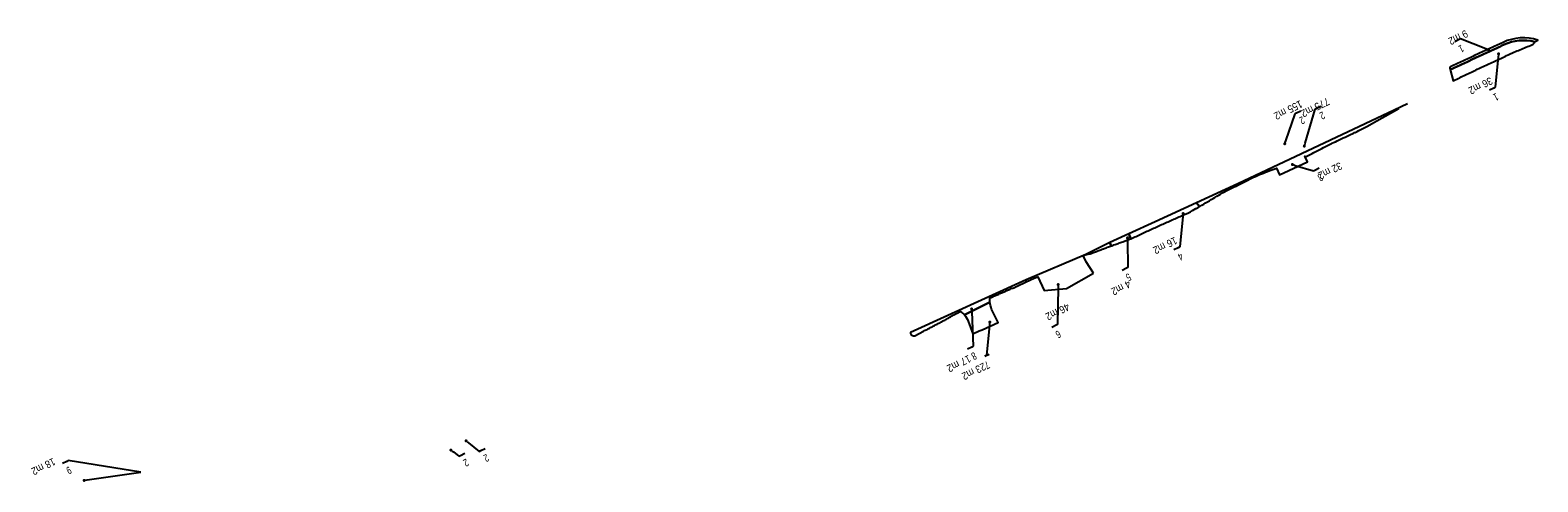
# Model space of a CAD drawing. Header units: metres. Extents: x -623699 to 3, y -1176857 to 13.
# Tile 1 of 3: x -623699 to -623399, y -1176857 to -1176767. Entities that reach past the tile are written whole.
import ezdxf
from ezdxf import colors
from ezdxf.entities.mleader import LeaderData, LeaderLine
from ezdxf.math import Vec2, Vec3

# ---------------------------------------------------------------- set-up
doc = ezdxf.new("R2010")
doc.units = ezdxf.units.M
doc.layers.add('08_Dočasný zábor_Obec_šrafa', color=94, linetype='Continuous')
doc.layers.add('08_ZE_plochy', color=22, linetype='Continuous', plot=False)
for name, color, linetype, lineweight in [('8_kat_docasny zabor Obec', 94, 'Continuous', 25), ('8_kat_docasny zabor Obec- obvody', 94, 'Continuous', 25), ('8_kat_trvaly zabor Obec', 30, 'Continuous', 25), ('8_kat_trvaly zabor Obec-obvody', 30, 'Continuous', 25)]:
    doc.layers.add(name, color=color, linetype=linetype, lineweight=lineweight)
doc.styles.add('ROMANS', font='wromans.shx', dxfattribs={"width": 0.75})

# ---------------------------------------------------------------- blocks, each defined once
blk = doc.blocks.new('_Dot')
at = {"color": 0, "linetype": 'ByBlock', "lineweight": -2}
blk.add_line((-0.5, 0), (-1, 0), dxfattribs=at)
at = {"color": 0, "linetype": 'ByBlock', "const_width": 0.5}
blk.add_lwpolyline([(-0.25, 0, 1), (0.25, 0, 1)], format="xyb", close=True, dxfattribs=at)

msp = doc.modelspace()

# ---------------------------------------------------------------- linework, layer by layer
at = {"layer": '8_kat_docasny zabor Obec'}
for points in [[(-623476.0398227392, -1176807.285879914), (-623475.8987261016, -1176807.221510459), (-623475.7748905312, -1176807.16506956), (-623475.5098698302, -1176807.044449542), (-623475.2447606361, -1176806.92401986), (-623474.9795629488, -1176806.803780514), (-623474.7142767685, -1176806.683731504), (-623474.4489020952, -1176806.563872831), (-623474.1834389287, -1176806.444204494), (-623473.9178872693, -1176806.324726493), (-623473.6522471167, -1176806.205438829), (-623473.386518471, -1176806.0863415), (-623473.1207013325, -1176805.967434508), (-623472.8547957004, -1176805.848717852), (-623472.5888015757, -1176805.730191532), (-623472.3227189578, -1176805.611855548), (-623472.0565478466, -1176805.4937099), (-623471.7902882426, -1176805.375754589), (-623471.5239401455, -1176805.257989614), (-623471.3361775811, -1176805.175108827), (-623471.2575035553, -1176805.140414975), (-623470.9909784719, -1176805.023030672), (-623470.7243648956, -1176804.905836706), (-623470.4576628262, -1176804.788833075), (-623470.1908722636, -1176804.672019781), (-623469.9239932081, -1176804.555396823), (-623469.6570256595, -1176804.438964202), (-623469.3899696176, -1176804.322721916), (-623468.2764874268, -1176803.836871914), (-623467.8986689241, -1176803.623741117), (-623467.5207541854, -1176803.410817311), (-623467.1427432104, -1176803.198100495), (-623466.8245265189, -1176803.019233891), (-623466.7646359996, -1176802.98559067), (-623466.3864325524, -1176802.773287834), (-623466.1224127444, -1176802.622864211), (-623466.68, -1176801.83), (-623474.91, -1176805.61), (-623480.16, -1176808.01), (-623479.7584625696, -1176809.013136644), (-623479.4616495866, -1176808.904361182), (-623479.1949940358, -1176808.787257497), (-623478.9330543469, -1176808.660010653), (-623478.6710320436, -1176808.5329415), (-623478.4089271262, -1176808.40605004), (-623478.1467395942, -1176808.279336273), (-623477.8844694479, -1176808.152800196), (-623477.6221166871, -1176808.026441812), (-623477.3596813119, -1176807.900261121), (-623477.0971633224, -1176807.774258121), (-623476.8340884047, -1176807.649452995), (-623476.569421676, -1176807.528071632), (-623476.3046664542, -1176807.406880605)], [(-623479.7584566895, -1176809.013151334), (-623480.16, -1176808.01), (-623483.9, -1176809.73), (-623483.9400000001, -1176809.75), (-623483.6615862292, -1176810.446034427), (-623483.5305638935, -1176810.398143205), (-623483.3146181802, -1176810.31940193), (-623483.0985965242, -1176810.240823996), (-623482.882498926, -1176810.162409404), (-623482.6663253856, -1176810.084158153), (-623482.450075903, -1176810.006070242), (-623482.2339896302, -1176809.92763129), (-623482.0187102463, -1176809.847456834), (-623481.8033499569, -1176809.767456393), (-623481.5879087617, -1176809.68762997), (-623481.3723866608, -1176809.607977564), (-623480.5585762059, -1176809.30759537), (-623480.4597737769, -1176809.271140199), (-623480.2844671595, -1176809.206523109), (-623480.0102763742, -1176809.105626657)]]:
    msp.add_lwpolyline(points, close=True, dxfattribs=at)
at = {"layer": '8_kat_docasny zabor Obec- obvody'}
for points in [[(-623406.8434849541, -1176770.985881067), (-623406.5515279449, -1176770.8501414), (-623406.2595709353, -1176770.714401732), (-623405.967613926, -1176770.578662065), (-623405.6756569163, -1176770.442922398), (-623405.5296784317, -1176770.375052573, -0.1727237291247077), (-623399.5204816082, -1176769.78678782), (-623398.8261115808, -1176769.463954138, 0.1888893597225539), (-623405.7414708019, -1176769.922122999), (-623405.886452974, -1176769.989529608), (-623406.1784099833, -1176770.125269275), (-623406.4703669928, -1176770.261008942), (-623406.7623240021, -1176770.396748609), (-623407.0542810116, -1176770.532488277), (-623407.3462380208, -1176770.668227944), (-623407.6381950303, -1176770.803967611), (-623407.9301520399, -1176770.939707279), (-623408.2221090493, -1176771.075446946), (-623408.5140660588, -1176771.211186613), (-623408.806023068, -1176771.346926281), (-623409.0979800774, -1176771.482665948), (-623409.3899370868, -1176771.618405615), (-623409.6793822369, -1176771.752977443), (-623409.6818941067, -1176771.754145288), (-623409.9738511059, -1176771.88988495), (-623410.2658081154, -1176772.025624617), (-623410.5577651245, -1176772.161364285), (-623410.8497221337, -1176772.297103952), (-623411.1416791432, -1176772.432843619), (-623411.4336361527, -1176772.568583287), (-623411.7255931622, -1176772.704322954), (-623412.0175501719, -1176772.840062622), (-623412.3095071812, -1176772.975802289), (-623412.6014641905, -1176773.111541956), (-623412.8934212, -1176773.247281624), (-623413.1853782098, -1176773.383021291), (-623413.4773352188, -1176773.518760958), (-623413.7692922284, -1176773.654500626), (-623414.0612492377, -1176773.790240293), (-623414.2133101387, -1176773.860938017), (-623414.3532062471, -1176773.92597996), (-623414.6451632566, -1176774.061719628), (-623414.9371202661, -1176774.197459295), (-623415.2290772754, -1176774.333198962), (-623415.5210342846, -1176774.46893863), (-623415.8129912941, -1176774.604678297), (-623416.1049483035, -1176774.740417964), (-623416.3476644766, -1176774.853264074), (-623416.3, -1176775.05), (-623416.2281715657, -1176775.349106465), (-623416.186109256, -1176775.329550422), (-623415.8941522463, -1176775.193810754), (-623415.6021952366, -1176775.058071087), (-623415.3102382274, -1176774.92233142), (-623415.0182812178, -1176774.786591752), (-623414.7263242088, -1176774.650852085), (-623414.4343671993, -1176774.515112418), (-623414.1424101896, -1176774.37937275), (-623414.0025140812, -1176774.314330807), (-623413.8504531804, -1176774.243633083), (-623413.5584961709, -1176774.107893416), (-623413.2665391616, -1176773.972153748), (-623412.9745821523, -1176773.836414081), (-623412.6826251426, -1176773.700674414), (-623412.3906681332, -1176773.564934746), (-623412.0987111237, -1176773.429195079), (-623411.8067541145, -1176773.293455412), (-623411.5147971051, -1176773.157715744), (-623411.2228400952, -1176773.021976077), (-623410.9308830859, -1176772.88623641), (-623410.6389260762, -1176772.750496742), (-623410.346969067, -1176772.614757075), (-623410.0550120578, -1176772.479017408), (-623409.7630550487, -1176772.34327774), (-623409.471098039, -1176772.207538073), (-623409.4685861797, -1176772.206370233), (-623409.1791410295, -1176772.071798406), (-623408.88718402, -1176771.936058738), (-623408.5952270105, -1176771.800319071), (-623408.3032700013, -1176771.664579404), (-623408.011312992, -1176771.528839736), (-623407.7193559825, -1176771.393100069), (-623407.427398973, -1176771.257360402), (-623407.1354419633, -1176771.121620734)], [(-623507.4400000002, -1176823, -0.05720094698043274), (-623507.770130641, -1176821.622206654), (-623512.834485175, -1176824.14525073, -0.09525165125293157), (-623512.0800000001, -1176825.42), (-623511.15, -1176827.91), (-623509.89, -1176827.35), (-623509.3, -1176827.11), (-623506.16, -1176825.65)]]:
    msp.add_lwpolyline(points, format="xyb", close=True, dxfattribs=at)
at = {"layer": '8_kat_trvaly zabor Obec-obvody'}
msp.add_lwpolyline([(-623405.3348728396, -1176772.703297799), (-623405.0424925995, -1176772.568468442), (-623404.7500599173, -1176772.43375188), (-623404.4575747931, -1176772.299148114), (-623404.1646468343, -1176772.165496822), (-623404.0067079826, -1176772.094300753), (-623403.8710853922, -1176772.033208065), (-623403.5774513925, -1176771.901075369), (-623403.2837448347, -1176771.769098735), (-623402.9908742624, -1176771.635324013), (-623402.6938655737, -1176771.5104498), (-623402.3963428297, -1176771.386681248), (-623402.0987546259, -1176771.263053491), (-623401.8011009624, -1176771.139566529), (-623401.5033818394, -1176771.016220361), (-623401.2055972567, -1176770.893014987), (-623400.907523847, -1176770.77043084), (-623400.6076881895, -1176770.651637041), (-623400.3077875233, -1176770.532983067), (-623400.0078218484, -1176770.414468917), (-623399.9006997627, -1176770.37220489, 0.2738189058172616), (-623399.4707215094, -1176769.799352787, 0.1741922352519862), (-623405.5296784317, -1176770.375052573), (-623405.6756569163, -1176770.442922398), (-623405.967613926, -1176770.578662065), (-623406.2595709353, -1176770.714401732), (-623406.5515279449, -1176770.8501414), (-623406.8434849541, -1176770.985881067), (-623407.1354419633, -1176771.121620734), (-623407.427398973, -1176771.257360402), (-623407.7193559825, -1176771.393100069), (-623408.011312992, -1176771.528839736), (-623408.3032700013, -1176771.664579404), (-623408.5952270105, -1176771.800319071), (-623408.88718402, -1176771.936058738), (-623409.1791410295, -1176772.071798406), (-623409.4685861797, -1176772.206370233), (-623409.471098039, -1176772.207538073), (-623409.7630550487, -1176772.34327774), (-623410.0550120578, -1176772.479017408), (-623410.346969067, -1176772.614757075), (-623410.6389260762, -1176772.750496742), (-623410.9308830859, -1176772.88623641), (-623411.2228400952, -1176773.021976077), (-623411.5147971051, -1176773.157715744), (-623411.8067541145, -1176773.293455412), (-623412.0987111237, -1176773.429195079), (-623412.3906681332, -1176773.564934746), (-623412.6826251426, -1176773.700674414), (-623412.9745821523, -1176773.836414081), (-623413.2665391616, -1176773.972153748), (-623413.5584961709, -1176774.107893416), (-623413.8504531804, -1176774.243633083), (-623414.0025140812, -1176774.314330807), (-623414.1424101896, -1176774.37937275), (-623414.4343671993, -1176774.515112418), (-623414.7263242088, -1176774.650852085), (-623415.0182812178, -1176774.786591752), (-623415.3102382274, -1176774.92233142), (-623415.6021952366, -1176775.058071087), (-623415.8941522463, -1176775.193810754), (-623416.186109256, -1176775.329550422), (-623416.2281715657, -1176775.349106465), (-623415.6900347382, -1176777.590004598), (-623415.526793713, -1176777.51134409), (-623415.2366683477, -1176777.371664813), (-623414.9464963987, -1176777.23208573), (-623414.6562778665, -1176777.092606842), (-623414.3660127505, -1176776.953228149), (-623414.0757010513, -1176776.81394965), (-623413.7861246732, -1176776.673089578), (-623413.4971869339, -1176776.530855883), (-623413.2082025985, -1176776.38872241), (-623413.0697143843, -1176776.320652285), (-623412.9183519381, -1176776.248452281), (-623412.6273351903, -1176776.110690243), (-623412.3362660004, -1176775.973041), (-623412.0451443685, -1176775.835504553), (-623411.7539702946, -1176775.698080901), (-623411.4627437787, -1176775.560770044), (-623411.1714648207, -1176775.423571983), (-623410.8801334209, -1176775.286486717), (-623410.588749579, -1176775.149514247), (-623410.297313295, -1176775.012654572), (-623410.005824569, -1176774.875907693), (-623409.714283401, -1176774.739273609), (-623409.422689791, -1176774.60275232), (-623409.131043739, -1176774.466343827), (-623408.8393452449, -1176774.330048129), (-623408.5475943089, -1176774.193865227), (-623408.2557909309, -1176774.05779512), (-623407.9639351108, -1176773.921837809), (-623407.6720268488, -1176773.785993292), (-623407.3800661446, -1176773.650261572), (-623407.0880529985, -1176773.514642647), (-623406.7959874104, -1176773.379136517), (-623406.5038693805, -1176773.243743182), (-623406.2116989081, -1176773.108462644), (-623405.919475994, -1176772.9732949), (-623405.6272006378, -1176772.838239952)], format="xyb", close=True, dxfattribs=at)

# ---------------------------------------------------------------- leaders
at = {"layer": '8_kat_docasny zabor Obec'}
ml = msp.add_multileader_mtext('Standard', dxfattribs=at)
ml.set_content('{\\H0.88888x;3}', color=256, style='ROMANS')
ml.set_leader_properties(color=256, linetype='ByLayer', lineweight=-1)
ml.set_arrow_properties(name='DOT')
ml.build(insert=Vec2(0, 0))
ml.multileader.update_dxf_attribs({"text_left_attachment_type": 5, "text_right_attachment_type": 5, "text_bottom_attachment_type": 10, "dogleg_length": 0.1, "arrow_head_size": 0.6000000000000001, "scale": 50})
ctx = ml.context
ctx.base_point, ctx.scale, ctx.char_height, ctx.arrow_head_size, ctx.landing_gap_size, ctx.plane_origin, ctx.plane_x_axis, ctx.plane_y_axis = Vec3(-623442.4956736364, -1176795.01173448), 50, 1.6875, 0.6000000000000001, 0, Vec3(-623313.0750168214, -1176835.377668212), Vec3(-0.8949343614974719, -0.44619781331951), Vec3(0.44619781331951, -0.8949343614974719)
ctx.left_attachment, ctx.right_attachment = 5, 5
notes = []
notes.append((ctx, [(1, (1, 1, 0), (-623443.4638264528, -1176795.494437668), (0.8949343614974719, 0.44619781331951), 0.3318218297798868, [(0, [(-623447.6317438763, -1176794.22852975)], 0, [])])]))
ctx.mtext.insert, ctx.mtext.text_direction, ctx.mtext.rotation, ctx.mtext.line_spacing_style = Vec3(-623441.3578705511, -1176797.293814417), Vec3(-0.8949343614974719, -0.44619781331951), 3.604104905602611, 2
ctx.mtext.has_bg_fill, ctx.mtext.bg_color, ctx.mtext.bg_scale_factor, ctx.mtext.bg_transparency, ctx.mtext.use_window_bg_color = 1, -1073741824, 1, 0, 1
ml = msp.add_multileader_mtext('Standard', dxfattribs=at)
ml.set_content('{\\H0.88888x;6}', color=256, style='ROMANS')
ml.set_leader_properties(color=256, linetype='ByLayer', lineweight=-1)
ml.set_arrow_properties(name='DOT')
ml.build(insert=Vec2(0, 0))
ml.multileader.update_dxf_attribs({"text_left_attachment_type": 5, "text_right_attachment_type": 5, "text_bottom_attachment_type": 10, "dogleg_length": 0.1, "arrow_head_size": 0.6000000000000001, "scale": 50})
ctx = ml.context
ctx.base_point, ctx.scale, ctx.char_height, ctx.arrow_head_size, ctx.landing_gap_size, ctx.plane_origin, ctx.plane_x_axis, ctx.plane_y_axis = Vec3(-623494.6096449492, -1176826.230932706), 50, 1.6875, 0.6000000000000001, 0, Vec3(-623369.4926809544, -1176862.087855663), Vec3(-0.8949343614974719, -0.44619781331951), Vec3(0.44619781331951, -0.8949343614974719)
ctx.left_attachment, ctx.right_attachment = 5, 5
notes.append((ctx, [(0, (1, 1, 0), (-623494.3126861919, -1176826.082874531), (-0.894934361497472, -0.44619781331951), 0.3318218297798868, [(0, [(-623494.1991572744, -1176818.138029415)], 0, [])])]))
ctx.mtext.insert, ctx.mtext.text_direction, ctx.mtext.rotation, ctx.mtext.line_spacing_style = Vec3(-623493.4718418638, -1176828.513012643), Vec3(-0.8949343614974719, -0.44619781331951), 3.604104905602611, 2
ctx.mtext.has_bg_fill, ctx.mtext.bg_color, ctx.mtext.bg_scale_factor, ctx.mtext.bg_transparency, ctx.mtext.use_window_bg_color = 1, -1073741824, 1, 0, 1
at = {"layer": '8_kat_trvaly zabor Obec'}
ml = msp.add_multileader_mtext('Standard', dxfattribs=at)
ml.set_content('{\\H0.88888x;2}', color=256, style='ROMANS')
ml.set_leader_properties(color=256, linetype='ByLayer', lineweight=-1)
ml.set_arrow_properties(name='DOT')
ml.build(insert=Vec2(0, 0))
ml.multileader.update_dxf_attribs({"text_left_attachment_type": 5, "text_right_attachment_type": 5, "text_bottom_attachment_type": 10, "dogleg_length": 0.1, "arrow_head_size": 0.6000000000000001, "scale": 50})
ctx = ml.context
ctx.base_point, ctx.scale, ctx.char_height, ctx.arrow_head_size, ctx.landing_gap_size, ctx.plane_origin, ctx.plane_x_axis, ctx.plane_y_axis = Vec3(-623442.1083092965, -1176782.701744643), 50, 1.6875, 0.6000000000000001, 0, Vec3(-623320.5498819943, -1176824.180268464), Vec3(-0.8949343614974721, -0.4461978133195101), Vec3(0.4461978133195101, -0.8949343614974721)
ctx.left_attachment, ctx.right_attachment = 5, 5
notes.append((ctx, [(1, (1, 1, 0), (-623443.076462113, -1176783.184447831), (0.894934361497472, 0.44619781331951), 0.3318218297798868, [(0, [(-623445.2573564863, -1176790.575795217)], 0, [])])]))
ctx.mtext.insert, ctx.mtext.text_direction, ctx.mtext.rotation, ctx.mtext.line_spacing_style = Vec3(-623440.9705062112, -1176784.98382458), Vec3(-0.8949343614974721, -0.4461978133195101), 3.604104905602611, 2
ctx.mtext.has_bg_fill, ctx.mtext.bg_color, ctx.mtext.bg_scale_factor, ctx.mtext.bg_transparency, ctx.mtext.use_window_bg_color = 1, -1073741824, 1, 0, 1
ml = msp.add_multileader_mtext('Standard', dxfattribs=at)
ml.set_content('{\\H0.88888x;2}', color=256, style='ROMANS')
ml.set_leader_properties(color=256, linetype='ByLayer', lineweight=-1)
ml.set_arrow_properties(name='DOT')
ml.build(insert=Vec2(0, 0))
ml.multileader.update_dxf_attribs({"text_left_attachment_type": 5, "text_right_attachment_type": 5, "text_bottom_attachment_type": 10, "dogleg_length": 0.1, "arrow_head_size": 0.6000000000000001, "scale": 50})
ctx = ml.context
ctx.base_point, ctx.scale, ctx.char_height, ctx.arrow_head_size, ctx.landing_gap_size, ctx.plane_origin, ctx.plane_x_axis, ctx.plane_y_axis = Vec3(-623608.332307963, -1176850.852916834), 50, 1.6875, 0.6000000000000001, 0, Vec3(-623486.7738806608, -1176892.331440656), Vec3(-0.8949343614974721, -0.4461978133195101), Vec3(0.4461978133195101, -0.8949343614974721)
ctx.left_attachment, ctx.right_attachment = 5, 5
notes.append((ctx, [(1, (1, 1, 0), (-623609.3004607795, -1176851.335620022), (0.894934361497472, 0.44619781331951), 0.3318218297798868, [(0, [(-623611.9275939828, -1176849.223388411)], 0, [])])]))
ctx.mtext.insert, ctx.mtext.text_direction, ctx.mtext.rotation, ctx.mtext.line_spacing_style = Vec3(-623607.1945048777, -1176853.134996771), Vec3(-0.8949343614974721, -0.4461978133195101), 3.604104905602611, 2
ctx.mtext.has_bg_fill, ctx.mtext.bg_color, ctx.mtext.bg_scale_factor, ctx.mtext.bg_transparency, ctx.mtext.use_window_bg_color = 1, -1073741824, 1, 0, 1
ml = msp.add_multileader_mtext('Standard', dxfattribs=at)
ml.set_content('{\\H0.88888x;9}', color=256, style='ROMANS')
ml.set_leader_properties(color=256, linetype='ByLayer', lineweight=-1)
ml.set_arrow_properties(name='DOT')
ml.build(insert=Vec2(0, 0))
ml.multileader.update_dxf_attribs({"text_left_attachment_type": 5, "text_right_attachment_type": 5, "text_bottom_attachment_type": 10, "dogleg_length": 0.1, "arrow_head_size": 0.6000000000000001, "scale": 50})
ctx = ml.context
ctx.base_point, ctx.scale, ctx.char_height, ctx.arrow_head_size, ctx.landing_gap_size, ctx.plane_origin, ctx.plane_x_axis, ctx.plane_y_axis = Vec3(-623691.3055873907, -1176853.316167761), 50, 1.6875, 0.6000000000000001, 0, Vec3(-623570.6451136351, -1176891.434193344), Vec3(-0.8949343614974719, -0.44619781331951), Vec3(0.44619781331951, -0.8949343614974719)
ctx.left_attachment, ctx.right_attachment = 5, 5
notes.append((ctx, [(0, (1, 1, 0), (-623691.0086286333, -1176853.168109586), (-0.894934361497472, -0.44619781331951), 0.3318218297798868, [(1, [(-623687.8579906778, -1176857.100058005), (-623676.5690212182, -1176855.464084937)], 0, [])])]))
ctx.mtext.insert, ctx.mtext.text_direction, ctx.mtext.rotation, ctx.mtext.line_spacing_style = Vec3(-623690.1677843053, -1176855.598247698), Vec3(-0.8949343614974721, -0.4461978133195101), 3.604104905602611, 2
ctx.mtext.has_bg_fill, ctx.mtext.bg_color, ctx.mtext.bg_scale_factor, ctx.mtext.bg_transparency, ctx.mtext.use_window_bg_color = 1, -1073741824, 1, 0, 1
for ctx, leaders in notes:
    for number, flags, end, landing, length, lines in leaders:
        leader = LeaderData()
        leader.index, (leader.has_last_leader_line, leader.has_dogleg_vector, leader.attachment_direction) = number, flags
        leader.last_leader_point, leader.dogleg_vector, leader.dogleg_length = Vec3(end), Vec3(landing), length
        for number, points, colour, breaks in lines:
            line = LeaderLine()
            line.index, line.vertices, line.color, line.breaks = number, Vec3.list(points), colors.encode_raw_color(colour), breaks
            leader.lines.append(line)
        ctx.leaders.append(leader)

# ---------------------------------------------------------------- next in the draw order: linework, layer by layer
at = {"layer": '08_Dočasný zábor_Obec_šrafa'}
msp.add_lwpolyline([(-623487.1782888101, -1176815.829304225), (-623488.6433675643, -1176813.599208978), (-623489.1541532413, -1176812.455149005), (-623488.9488610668, -1176812.32440136), (-623488.7539254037, -1176812.200470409), (-623488.5351918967, -1176812.127725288), (-623488.3057760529, -1176812.077956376), (-623488.0762691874, -1176812.028383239), (-623487.8466713, -1176811.979005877), (-623487.6193403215, -1176811.924752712), (-623487.4047630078, -1176811.843068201), (-623487.1901097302, -1176811.761547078), (-623486.9753804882, -1176811.680189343), (-623486.7606365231, -1176811.598863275), (-623486.5458299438, -1176811.517671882), (-623486.3309474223, -1176811.43664383), (-623486.1159889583, -1176811.355779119), (-623485.9009545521, -1176811.27507775), (-623485.6858442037, -1176811.194539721), (-623485.4706579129, -1176811.114165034), (-623485.2553956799, -1176811.033953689), (-623485.1690967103, -1176811.00185063), (-623485.0400575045, -1176810.953905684), (-623484.8246433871, -1176810.87402102), (-623484.6091533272, -1176810.794299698), (-623484.393587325, -1176810.714741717), (-623484.1779453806, -1176810.635347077), (-623483.9622274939, -1176810.556115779), (-623483.7464336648, -1176810.477047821), (-623483.6615862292, -1176810.446034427), (-623483.9400000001, -1176809.75), (-623488.73, -1176812.14), (-623500.58, -1176817.2), (-623500.5285143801, -1176817.606736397), (-623498.9609622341, -1176816.882324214), (-623498.2210011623, -1176816.57342918), (-623496.9607078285, -1176819.284143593), (-623492.5102983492, -1176818.931563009)], close=True, dxfattribs=at)
msp.add_lwpolyline([(-623487.1782888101, -1176815.829304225), (-623488.6433675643, -1176813.599208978), (-623489.1541532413, -1176812.455149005), (-623488.9488610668, -1176812.32440136), (-623488.7539254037, -1176812.200470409), (-623488.5351918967, -1176812.127725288), (-623488.3057760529, -1176812.077956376), (-623488.0762691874, -1176812.028383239), (-623487.8466713, -1176811.979005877), (-623487.6193403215, -1176811.924752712), (-623487.4047630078, -1176811.843068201), (-623487.1901097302, -1176811.761547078), (-623486.9753804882, -1176811.680189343), (-623486.7606365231, -1176811.598863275), (-623486.5458299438, -1176811.517671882), (-623486.3309474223, -1176811.43664383), (-623486.1159889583, -1176811.355779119), (-623485.9009545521, -1176811.27507775), (-623485.6858442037, -1176811.194539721), (-623485.4706579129, -1176811.114165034), (-623485.2553956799, -1176811.033953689), (-623485.1690967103, -1176811.00185063), (-623485.0400575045, -1176810.953905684), (-623484.8246433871, -1176810.87402102), (-623484.6091533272, -1176810.794299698), (-623484.393587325, -1176810.714741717), (-623484.1779453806, -1176810.635347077), (-623483.9622274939, -1176810.556115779), (-623483.7464336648, -1176810.477047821), (-623483.6615862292, -1176810.446034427), (-623483.9400000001, -1176809.75), (-623488.73, -1176812.14), (-623500.58, -1176817.2), (-623500.5285143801, -1176817.606736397), (-623498.9609622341, -1176816.882324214), (-623498.2210011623, -1176816.57342918), (-623496.9607078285, -1176819.284143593), (-623492.5102983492, -1176818.931563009)], close=True, dxfattribs=at)

# ---------------------------------------------------------------- next in the draw order: texts
at = {"layer": '08_ZE_plochy', "ltscale": 0.75, "style": 'ROMANS', "width": 0.9}
for s, p in [('775 m2', (-623440.7186230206, -1176780.881084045)), ('32 m2', (-623438.1971966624, -1176793.693619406)), ('46 m2', (-623492.3797384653, -1176821.754328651)), ('18 m2', (-623694.0347281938, -1176852.561450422))]:
    msp.add_text(s, height=1.5, rotation=206.5000000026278, dxfattribs=at).set_placement(p)

# ---------------------------------------------------------------- next in the draw order: leaders
at = {"layer": '8_kat_docasny zabor Obec'}
ml = msp.add_multileader_mtext('Standard', dxfattribs=at)
ml.set_content('{\\H0.88888x;4}', color=256, style='ROMANS')
ml.set_leader_properties(color=256, linetype='ByLayer', lineweight=-1)
ml.set_arrow_properties(name='DOT')
ml.build(insert=Vec2(0, 0))
ml.multileader.update_dxf_attribs({"text_left_attachment_type": 5, "text_right_attachment_type": 5, "dogleg_length": 0.1, "arrow_head_size": 0.6000000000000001, "scale": 50})
ctx = ml.context
ctx.base_point, ctx.scale, ctx.char_height, ctx.arrow_head_size, ctx.landing_gap_size, ctx.plane_origin, ctx.plane_x_axis, ctx.plane_y_axis = Vec3(-623470.3104937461, -1176810.793134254), 50, 1.6875, 0.6000000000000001, 0, Vec3(-623348.1190851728, -1176848.898017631), Vec3(-0.8949343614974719, -0.44619781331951), Vec3(0.44619781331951, -0.8949343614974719)
ctx.left_attachment, ctx.right_attachment = 5, 5
notes = []
notes.append((ctx, [(0, (1, 1, 0), (-623470.0135349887, -1176810.645076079), (-0.894934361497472, -0.44619781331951), 0.3318218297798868, [(0, [(-623469.3473250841, -1176803.992738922)], 0, [])])]))
ctx.mtext.insert, ctx.mtext.text_direction, ctx.mtext.rotation, ctx.mtext.line_spacing_style = Vec3(-623469.1726906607, -1176813.075214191), Vec3(-0.8949343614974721, -0.4461978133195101), 3.604104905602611, 2
ctx.mtext.has_bg_fill, ctx.mtext.bg_color, ctx.mtext.bg_scale_factor, ctx.mtext.bg_transparency, ctx.mtext.use_window_bg_color = 1, -1073741824, 1, 0, 1
ml = msp.add_multileader_mtext('Standard', dxfattribs=at)
ml.set_content('{\\H0.88888x;5}', color=256, style='ROMANS')
ml.set_leader_properties(color=256, linetype='ByLayer', lineweight=-1)
ml.set_arrow_properties(name='DOT')
ml.build(insert=Vec2(0, 0))
ml.multileader.update_dxf_attribs({"text_left_attachment_type": 5, "text_right_attachment_type": 5, "dogleg_length": 0.1, "arrow_head_size": 0.6000000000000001, "scale": 50})
ctx = ml.context
ctx.base_point, ctx.scale, ctx.char_height, ctx.arrow_head_size, ctx.landing_gap_size, ctx.plane_origin, ctx.plane_x_axis, ctx.plane_y_axis = Vec3(-623480.6368352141, -1176814.876351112), 50, 1.6875, 0.6000000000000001, 0, Vec3(-623357.3527421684, -1176857.546221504), Vec3(-0.8949343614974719, -0.44619781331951), Vec3(0.44619781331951, -0.8949343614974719)
ctx.left_attachment, ctx.right_attachment = 5, 5
notes.append((ctx, [(0, (1, 1, 0), (-623480.3398764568, -1176814.728292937), (-0.894934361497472, -0.44619781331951), 0.3318218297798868, [(0, [(-623480.4119886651, -1176808.839874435)], 0, [])])]))
ctx.mtext.insert, ctx.mtext.text_direction, ctx.mtext.rotation, ctx.mtext.line_spacing_style = Vec3(-623479.4990321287, -1176817.158431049), Vec3(-0.8949343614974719, -0.44619781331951), 3.604104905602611, 2
ctx.mtext.has_bg_fill, ctx.mtext.bg_color, ctx.mtext.bg_scale_factor, ctx.mtext.bg_transparency, ctx.mtext.use_window_bg_color = 1, -1073741824, 1, 0, 1
ml = msp.add_multileader_mtext('Standard', dxfattribs=at)
ml.set_content('{\\H0.88888x;8}', color=256, style='ROMANS')
ml.set_leader_properties(color=256, linetype='ByLayer', lineweight=-1)
ml.set_arrow_properties(name='DOT')
ml.build(insert=Vec2(0, 0))
ml.multileader.update_dxf_attribs({"text_left_attachment_type": 5, "text_right_attachment_type": 5, "text_bottom_attachment_type": 10, "dogleg_length": 0.1, "arrow_head_size": 0.6000000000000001, "scale": 50})
ctx = ml.context
ctx.base_point, ctx.scale, ctx.char_height, ctx.arrow_head_size, ctx.landing_gap_size, ctx.plane_origin, ctx.plane_x_axis, ctx.plane_y_axis = Vec3(-623511.3650825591, -1176830.559560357), 50, 1.6875, 0.6000000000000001, 0, Vec3(-623390.1684613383, -1176867.89069856), Vec3(-0.8949343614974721, -0.4461978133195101), Vec3(0.4461978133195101, -0.8949343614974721)
ctx.left_attachment, ctx.right_attachment = 5, 5
notes.append((ctx, [(0, (1, 1, 0), (-623511.0681238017, -1176830.411502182), (-0.894934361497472, -0.44619781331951), 0.3318218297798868, [(0, [(-623511.3967012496, -1176822.985419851)], 0, [])])]))
ctx.mtext.insert, ctx.mtext.text_direction, ctx.mtext.rotation, ctx.mtext.line_spacing_style = Vec3(-623510.2272794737, -1176832.841640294), Vec3(-0.8949343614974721, -0.4461978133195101), 3.604104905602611, 2
ctx.mtext.has_bg_fill, ctx.mtext.bg_color, ctx.mtext.bg_scale_factor, ctx.mtext.bg_transparency, ctx.mtext.use_window_bg_color = 1, -1073741824, 1, 0, 1
ml = msp.add_multileader_mtext('Standard', dxfattribs=at)
ml.set_content('{\\H0.88888x;2}', color=256, style='ROMANS')
ml.set_leader_properties(color=256, linetype='ByLayer', lineweight=-1)
ml.set_arrow_properties(name='DOT')
ml.build(insert=Vec2(0, 0))
ml.multileader.update_dxf_attribs({"text_left_attachment_type": 5, "text_right_attachment_type": 5, "text_bottom_attachment_type": 10, "dogleg_length": 0.1, "arrow_head_size": 0.6000000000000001, "scale": 50})
ctx = ml.context
ctx.base_point, ctx.scale, ctx.char_height, ctx.arrow_head_size, ctx.landing_gap_size, ctx.plane_origin, ctx.plane_x_axis, ctx.plane_y_axis = Vec3(-623612.3605087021, -1176851.793148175), 50, 1.6875, 0.6000000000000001, 0, Vec3(-623490.600582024, -1176890.11316049), Vec3(-0.8949343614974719, -0.44619781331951), Vec3(0.44619781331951, -0.8949343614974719)
ctx.left_attachment, ctx.right_attachment = 5, 5
notes.append((ctx, [(1, (1, 1, 0), (-623613.3286615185, -1176852.275851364), (0.894934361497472, 0.44619781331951), 0.3318218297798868, [(0, [(-623614.928733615, -1176851.079735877)], 0, [])])]))
ctx.mtext.insert, ctx.mtext.text_direction, ctx.mtext.rotation, ctx.mtext.line_spacing_style = Vec3(-623611.2227056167, -1176854.075228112), Vec3(-0.8949343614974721, -0.4461978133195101), 3.604104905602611, 2
ctx.mtext.has_bg_fill, ctx.mtext.bg_color, ctx.mtext.bg_scale_factor, ctx.mtext.bg_transparency, ctx.mtext.use_window_bg_color = 1, -1073741824, 1, 0, 1
at = {"layer": '8_kat_trvaly zabor Obec'}
ml = msp.add_multileader_mtext('Standard', dxfattribs=at)
ml.set_content('{\\H0.88888x;1}', color=256, style='ROMANS')
ml.set_leader_properties(color=256, linetype='ByLayer', lineweight=-1)
ml.set_arrow_properties(name='DOT')
ml.build(insert=Vec2(0, 0))
ml.multileader.update_dxf_attribs({"text_left_attachment_type": 5, "text_right_attachment_type": 5, "text_bottom_attachment_type": 10, "dogleg_length": 0.1, "arrow_head_size": 0.6000000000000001, "scale": 50})
ctx = ml.context
ctx.base_point, ctx.scale, ctx.char_height, ctx.arrow_head_size, ctx.landing_gap_size, ctx.plane_origin, ctx.plane_x_axis, ctx.plane_y_axis = Vec3(-623407.5923024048, -1176779.005678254), 50, 1.6875, 0.6000000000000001, 0, Vec3(-623285.4008938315, -1176817.110561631), Vec3(-0.8949343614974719, -0.44619781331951), Vec3(0.44619781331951, -0.8949343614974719)
ctx.left_attachment, ctx.right_attachment = 5, 5
notes.append((ctx, [(0, (1, 1, 0), (-623407.2953436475, -1176778.857620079), (-0.894934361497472, -0.44619781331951), 0.3318218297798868, [(0, [(-623406.6291337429, -1176772.205282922)], 0, [])])]))
ctx.mtext.insert, ctx.mtext.text_direction, ctx.mtext.rotation, ctx.mtext.line_spacing_style = Vec3(-623406.4544993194, -1176781.287758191), Vec3(-0.8949343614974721, -0.4461978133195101), 3.604104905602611, 2
ctx.mtext.has_bg_fill, ctx.mtext.bg_color, ctx.mtext.bg_scale_factor, ctx.mtext.bg_transparency, ctx.mtext.use_window_bg_color = 1, -1073741824, 1, 0, 1
for ctx, leaders in notes:
    for number, flags, end, landing, length, lines in leaders:
        leader = LeaderData()
        leader.index, (leader.has_last_leader_line, leader.has_dogleg_vector, leader.attachment_direction) = number, flags
        leader.last_leader_point, leader.dogleg_vector, leader.dogleg_length = Vec3(end), Vec3(landing), length
        for number, points, colour, breaks in lines:
            line = LeaderLine()
            line.index, line.vertices, line.color, line.breaks = number, Vec3.list(points), colors.encode_raw_color(colour), breaks
            leader.lines.append(line)
        ctx.leaders.append(leader)

# ---------------------------------------------------------------- next in the draw order: texts
at = {"layer": '08_ZE_plochy', "ltscale": 0.75, "style": 'ROMANS', "width": 0.9}
for s, p in [('36 m2', (-623408.2879513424, -1176776.777034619)), ('16 m2', (-623471.0061426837, -1176808.564490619)), ('4 m2', (-623480.2397996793, -1176817.212694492)), ('17 m2', (-623512.0046574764, -1176832.076755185))]:
    msp.add_text(s, height=1.5, rotation=206.5000000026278, dxfattribs=at).set_placement(p)

# ---------------------------------------------------------------- next in the draw order: leaders
at = {"layer": '8_kat_docasny zabor Obec'}
ml = msp.add_multileader_mtext('Standard', dxfattribs=at)
ml.set_content('{\\H0.88888x;1}', color=256, style='ROMANS')
ml.set_leader_properties(color=256, linetype='ByLayer', lineweight=-1)
ml.set_arrow_properties(name='DOT')
ml.build(insert=Vec2(0, 0))
ml.multileader.update_dxf_attribs({"text_left_attachment_type": 5, "text_right_attachment_type": 5, "text_bottom_attachment_type": 10, "dogleg_length": 0.1, "arrow_head_size": 0.6000000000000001, "scale": 50})
ctx = ml.context
ctx.base_point, ctx.scale, ctx.char_height, ctx.arrow_head_size, ctx.landing_gap_size, ctx.plane_origin, ctx.plane_x_axis, ctx.plane_y_axis = Vec3(-623414.4836200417, -1176769.383569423), 50, 1.6875, 0.6000000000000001, 0, Vec3(-623284.8694997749, -1176804.628498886), Vec3(-0.8949343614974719, -0.44619781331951), Vec3(0.44619781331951, -0.8949343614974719)
ctx.left_attachment, ctx.right_attachment = 5, 5
notes = []
notes.append((ctx, [(0, (1, 1, 0), (-623414.1866612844, -1176769.235511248), (-0.8949343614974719, -0.44619781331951), 0.3318218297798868, [(0, [(-623408.6338473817, -1176771.415713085)], 0, [])])]))
ctx.mtext.insert, ctx.mtext.text_direction, ctx.mtext.rotation, ctx.mtext.line_spacing_style = Vec3(-623413.3458169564, -1176771.66564936), Vec3(-0.8949343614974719, -0.44619781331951), 3.604104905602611, 2
ctx.mtext.has_bg_fill, ctx.mtext.bg_color, ctx.mtext.bg_scale_factor, ctx.mtext.bg_transparency, ctx.mtext.use_window_bg_color = 1, -1073741824, 1, 0, 1
ml = msp.add_multileader_mtext('Standard', dxfattribs=at)
ml.set_content('{\\H0.88888x;2}', color=256, style='ROMANS')
ml.set_leader_properties(color=256, linetype='ByLayer', lineweight=-1)
ml.set_arrow_properties(name='DOT')
ml.build(insert=Vec2(0, 0))
ml.multileader.update_dxf_attribs({"text_left_attachment_type": 5, "text_right_attachment_type": 5, "text_bottom_attachment_type": 10, "dogleg_length": 0.1, "arrow_head_size": 0.6000000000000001, "scale": 50})
ctx = ml.context
ctx.base_point, ctx.scale, ctx.char_height, ctx.arrow_head_size, ctx.landing_gap_size, ctx.plane_origin, ctx.plane_x_axis, ctx.plane_y_axis = Vec3(-623446.1365100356, -1176783.641975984), 50, 1.6875, 0.6000000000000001, 0, Vec3(-623324.3765833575, -1176821.961988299), Vec3(-0.8949343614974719, -0.44619781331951), Vec3(0.44619781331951, -0.8949343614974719)
ctx.left_attachment, ctx.right_attachment = 5, 5
notes.append((ctx, [(1, (1, 1, 0), (-623447.104662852, -1176784.124679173), (0.894934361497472, 0.44619781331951), 0.3318218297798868, [(0, [(-623449.1472283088, -1176790.102775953)], 0, [])])]))
ctx.mtext.insert, ctx.mtext.text_direction, ctx.mtext.rotation, ctx.mtext.line_spacing_style = Vec3(-623444.9987069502, -1176785.924055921), Vec3(-0.8949343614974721, -0.4461978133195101), 3.604104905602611, 2
ctx.mtext.has_bg_fill, ctx.mtext.bg_color, ctx.mtext.bg_scale_factor, ctx.mtext.bg_transparency, ctx.mtext.use_window_bg_color = 1, -1073741824, 1, 0, 1
ml = msp.add_multileader_mtext('Standard', dxfattribs=at)
ml.set_content('{\\H0.88888x;7}', color=256, style='ROMANS')
ml.set_leader_properties(color=256, linetype='ByLayer', lineweight=-1)
ml.set_arrow_properties(name='DOT')
ml.build(insert=Vec2(0, 0))
ml.multileader.update_dxf_attribs({"text_left_attachment_type": 5, "text_right_attachment_type": 5, "text_bottom_attachment_type": 10, "dogleg_length": 0.1, "arrow_head_size": 0.6000000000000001, "scale": 50})
ctx = ml.context
ctx.base_point, ctx.scale, ctx.char_height, ctx.arrow_head_size, ctx.landing_gap_size, ctx.plane_origin, ctx.plane_x_axis, ctx.plane_y_axis = Vec3(-623508.7571060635, -1176832.381239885), 50, 1.6875, 0.6000000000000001, 0, Vec3(-623386.5656974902, -1176870.486123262), Vec3(-0.8949343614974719, -0.44619781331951), Vec3(0.44619781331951, -0.8949343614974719)
ctx.left_attachment, ctx.right_attachment = 5, 5
notes.append((ctx, [(0, (1, 1, 0), (-623508.4601473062, -1176832.23318171), (-0.894934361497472, -0.44619781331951), 0.3318218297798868, [(0, [(-623507.7939374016, -1176825.580844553)], 0, [])])]))
ctx.mtext.insert, ctx.mtext.text_direction, ctx.mtext.rotation, ctx.mtext.line_spacing_style = Vec3(-623507.6193029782, -1176834.663319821), Vec3(-0.8949343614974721, -0.4461978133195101), 3.604104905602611, 2
ctx.mtext.has_bg_fill, ctx.mtext.bg_color, ctx.mtext.bg_scale_factor, ctx.mtext.bg_transparency, ctx.mtext.use_window_bg_color = 1, -1073741824, 1, 0, 1
for ctx, leaders in notes:
    for number, flags, end, landing, length, lines in leaders:
        leader = LeaderData()
        leader.index, (leader.has_last_leader_line, leader.has_dogleg_vector, leader.attachment_direction) = number, flags
        leader.last_leader_point, leader.dogleg_vector, leader.dogleg_length = Vec3(end), Vec3(landing), length
        for number, points, colour, breaks in lines:
            line = LeaderLine()
            line.index, line.vertices, line.color, line.breaks = number, Vec3.list(points), colors.encode_raw_color(colour), breaks
            leader.lines.append(line)
        ctx.leaders.append(leader)

# ---------------------------------------------------------------- next in the draw order: linework, layer by layer
at = {"layer": '08_Dočasný zábor_Obec_šrafa'}
msp.add_lwpolyline([(-623424.7156287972, -1176782.132362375), (-623427.42, -1176783.41), (-623458.46, -1176798.06), (-623466.68, -1176801.83), (-623466.1224127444, -1176802.622864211), (-623466.0093965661, -1176802.558473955), (-623465.635901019, -1176802.336045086), (-623465.2623186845, -1176802.113802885), (-623464.8886495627, -1176801.891747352), (-623464.5148936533, -1176801.669878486), (-623464.1410509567, -1176801.448196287), (-623463.7671214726, -1176801.226700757), (-623463.393105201, -1176801.005391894), (-623463.0190021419, -1176800.784269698), (-623462.6448122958, -1176800.56333417), (-623462.4937917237, -1176800.474233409), (-623462.2705356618, -1176800.34258531), (-623461.8961722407, -1176800.122023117), (-623461.5217220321, -1176799.901647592), (-623461.147185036, -1176799.681458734), (-623460.7725612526, -1176799.461456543), (-623460.3921254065, -1176799.253955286), (-623460.0007882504, -1176799.069901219), (-623459.609372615, -1176798.88601595), (-623459.2178785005, -1176798.702299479), (-623458.828800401, -1176798.513386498), (-623458.443060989, -1176798.317292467), (-623458.0572442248, -1176798.121364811), (-623457.6713501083, -1176797.925603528), (-623457.2853786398, -1176797.730008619), (-623456.899329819, -1176797.534580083), (-623456.5132036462, -1176797.339317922), (-623456.1270001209, -1176797.144222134), (-623455.7407192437, -1176796.94929272), (-623455.3461011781, -1176796.772295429), (-623454.9492264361, -1176796.600151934), (-623454.5522566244, -1176796.42821292), (-623454.1564211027, -1176796.253834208), (-623453.7578682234, -1176796.085300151), (-623453.5450841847, -1176796.002041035), (-623453.354343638, -1176795.927459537), (-623452.9507319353, -1176795.769806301), (-623452.5470331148, -1176795.612340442), (-623452.143247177, -1176795.455061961), (-623451.7383112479, -1176795.300256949), (-623451.3326100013, -1176795.147098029), (-623450.926822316, -1176794.994125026), (-623450.8033156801, -1176794.942496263), (-623450.21, -1176796.31), (-623444.61, -1176793.73), (-623445.1239083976, -1176792.583488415), (-623444.8760771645, -1176792.621948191), (-623444.4898317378, -1176792.426942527), (-623444.2394615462, -1176792.297523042), (-623444.105316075, -1176792.228216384), (-623443.7207255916, -1176792.029651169), (-623443.3360602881, -1176791.831246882), (-623442.9513201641, -1176791.633003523), (-623442.56650522, -1176791.434921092), (-623442.1816154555, -1176791.236999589), (-623441.7966508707, -1176791.039239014), (-623441.4116114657, -1176790.841639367), (-623441.0264972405, -1176790.644200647), (-623440.6413081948, -1176790.446922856), (-623440.2560443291, -1176790.249805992), (-623439.8691931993, -1176790.056103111), (-623439.7858889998, -1176790.016729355), (-623439.4781741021, -1176789.871364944), (-623439.0870802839, -1176789.686787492), (-623438.6959117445, -1176789.502370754), (-623438.3046684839, -1176789.318114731), (-623437.9133505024, -1176789.134019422), (-623437.5219577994, -1176788.950084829), (-623437.1304903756, -1176788.76631095), (-623436.7389482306, -1176788.582697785), (-623436.3473313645, -1176788.399245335), (-623435.9556397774, -1176788.2159536), (-623435.563873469, -1176788.03282258), (-623435.2602164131, -1176787.891012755), (-623435.1720324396, -1176787.849852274), (-623434.780116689, -1176787.667042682), (-623434.3881262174, -1176787.484393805), (-623434.0003964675, -1176787.292580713), (-623433.6161340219, -1176787.093309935), (-623433.2318114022, -1176786.894168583), (-623432.8474286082, -1176786.695156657), (-623430.825455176, -1176785.569758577), (-623426.4644105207, -1176783.089950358)], dxfattribs=at)
msp.add_lwpolyline([(-623507.770130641, -1176821.622206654, -0.03221239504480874), (-623507.8152819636, -1176820.823842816), (-623507.7176946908, -1176820.780652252), (-623507.5429858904, -1176820.706785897), (-623507.3708452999, -1176820.627395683), (-623507.1989398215, -1176820.547499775), (-623507.0265085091, -1176820.468734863), (-623506.8532031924, -1176820.391849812), (-623506.6790911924, -1176820.316699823), (-623506.50505464, -1176820.241387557), (-623506.3310935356, -1176820.165913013), (-623506.1572078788, -1176820.090276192), (-623505.9833976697, -1176820.014477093), (-623505.8096629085, -1176819.938515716), (-623505.636003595, -1176819.862392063), (-623505.4624197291, -1176819.786106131), (-623505.2889113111, -1176819.709657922), (-623505.1154783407, -1176819.633047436), (-623504.9421208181, -1176819.556274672), (-623504.7688387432, -1176819.479339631), (-623504.5956321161, -1176819.402242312), (-623504.4225009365, -1176819.324982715), (-623504.2494452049, -1176819.247560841), (-623504.076464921, -1176819.16997669), (-623503.9035600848, -1176819.092230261), (-623503.7294576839, -1176819.017059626), (-623503.5217092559, -1176818.935350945), (-623503.3771381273, -1176818.875568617), (-623503.1950179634, -1176818.817643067), (-623503.0144588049, -1176818.756360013), (-623502.8395310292, -1176818.682964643), (-623502.6684278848, -1176818.601343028), (-623502.4973999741, -1176818.519559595), (-623502.326447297, -1176818.437614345), (-623500.5285143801, -1176817.606736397), (-623500.58, -1176817.2), (-623523.5798247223, -1176827.68361809, 0.4570439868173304), (-623522.6773507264, -1176828.323313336), (-623520.9510982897, -1176827.389414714), (-623520.7821350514, -1176827.30319046), (-623520.6132498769, -1176827.216798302), (-623520.4444427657, -1176827.13023824), (-623520.275713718, -1176827.043510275), (-623520.107062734, -1176826.956614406), (-623519.9384898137, -1176826.869550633), (-623519.7699949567, -1176826.782318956), (-623519.6015781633, -1176826.694919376), (-623519.4332394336, -1176826.607351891), (-623519.2649787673, -1176826.519616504), (-623519.0967961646, -1176826.431713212), (-623518.9286916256, -1176826.343642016), (-623518.76066515, -1176826.255402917), (-623518.592716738, -1176826.166995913), (-623518.4248463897, -1176826.078421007), (-623518.2570541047, -1176825.989678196), (-623518.0893398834, -1176825.900767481), (-623517.9217037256, -1176825.811688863), (-623517.7541456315, -1176825.722442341), (-623517.5866656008, -1176825.633027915), (-623517.4192636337, -1176825.543445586), (-623517.2519397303, -1176825.453695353), (-623517.0846938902, -1176825.363777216), (-623516.9175261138, -1176825.273691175), (-623516.7504364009, -1176825.18343723), (-623516.5834247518, -1176825.093015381), (-623516.4164911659, -1176825.002425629), (-623516.2496356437, -1176824.911667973), (-623516.0828581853, -1176824.820742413), (-623515.9161587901, -1176824.72964895), (-623515.7519436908, -1176824.633212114), (-623515.5871991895, -1176824.537913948), (-623515.4238737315, -1176824.439563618), (-623515.2594791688, -1176824.343512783), (-623515.09344565, -1176824.250987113), (-623514.9292050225, -1176824.154605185), (-623514.7613164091, -1176824.066069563), (-623514.5933471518, -1176823.977707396), (-623514.424032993, -1176823.892237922), (-623514.2529736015, -1176823.8105222), (-623514.0830239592, -1176823.726419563), (-623513.9133802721, -1176823.64165886), (-623513.7438154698, -1176823.556728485), (-623513.5971277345, -1176823.480232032, -0.06475134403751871), (-623512.834485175, -1176824.14525073), (-623507.770130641, -1176821.622206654, -0.03221239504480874)], format="xyb", close=True, dxfattribs=at)

# ---------------------------------------------------------------- next in the draw order: texts
at = {"layer": '08_ZE_plochy', "ltscale": 0.75, "style": 'ROMANS', "width": 0.9}
for s, p in [('9 m2', (-623413.2092381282, -1176767.381402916)), ('155 m2', (-623446.0842924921, -1176781.381922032)), ('23 m2', (-623509.0416925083, -1176833.622213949))]:
    msp.add_text(s, height=1.5, rotation=206.5000000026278, dxfattribs=at).set_placement(p)

doc.saveas('drawing.dxf')
